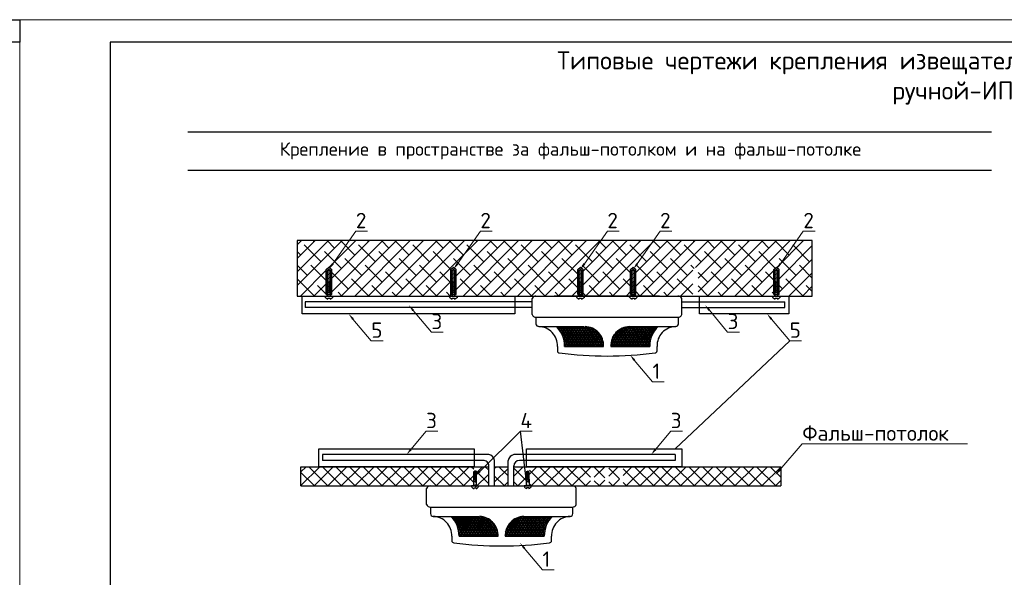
# Model space of a CAD drawing. Header units: millimetres. Extents: x -228268 to 1513407, y -439898 to -137408.
# Tile 3 of 128: x -173908 to -152142, y -229979 to -217653. Entities that reach past the tile are written whole.
import ezdxf
from ezdxf import colors
from ezdxf.entities.mleader import LeaderData, LeaderLine
from ezdxf.math import Vec2, Vec3

# ---------------------------------------------------------------- set-up
doc = ezdxf.new("R2010")
doc.units = ezdxf.units.MM
doc.linetypes.add('CONTINU', pattern=[0])
for name, color, linetype in [('-M-P_RISER CHWR', 7, 'Continuous'), ('Извещатели ПС', 1, 'Continuous'), ('Электрика', 7, 'Continuous')]:
    doc.layers.add(name, color=color, linetype=linetype)
doc.layers.add('P', color=250, linetype='Continuous', lineweight=100)
doc.layers.add('рамка', color=7, linetype='Continuous', lineweight=25)
doc.styles.add('Bobur ISOCPEUR', font='isocpeur.ttf')
doc.styles.add('ГОСТ 250', font='isocpeur.ttf', dxfattribs={"height": 250})
pattern_1 = [(44.99999999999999, (44414.52838616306, 2456.83922741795), (-150.0076513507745, 150.0076513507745), []), (135, (44414.52838616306, 2456.83922741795), (-150.0076513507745, -150.0076513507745), [])]
pattern_2 = [(0, (0, 0), (0, 31.75), []), (59.99999999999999, (0, 0), (-27.49630657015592, 15.875), []), (120, (0, 0), (-27.49630657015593, -15.87499999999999), [])]

# ---------------------------------------------------------------- blocks, each defined once
blk = doc.blocks.new('A$C14BA6352')
for p, q in [((0.6704761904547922, 0.182857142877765), (-0.6704761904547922, 0.182857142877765)), ((0.4176450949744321, -0.04017088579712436), (-0.4176450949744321, -0.04017088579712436))]:
    blk.add_line(p, q)
for start, end in [(105.0379908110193, 162.0547467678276), (17.94525323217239, 74.96200918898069)]:
    blk.add_arc((0, -0.03428571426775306), 0.704761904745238, start, end)
at = {"layer": 'P', "color": 0, "linetype": 'Continuous', "lineweight": 25}
for points in [[(-0.223492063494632, 0.182857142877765), (-0.223492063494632, -2.41777777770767)], [(-0.1828571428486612, 0.5079365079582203), (-0.1828571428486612, 0.646340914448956)], [(-0.1828571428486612, 0.5079365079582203), (-0.1828571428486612, 0.646340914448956)], [(0.1828571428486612, 0.5079365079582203), (-0.1828571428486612, 0.5079365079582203)], [(0.1828571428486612, 0.646340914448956), (0.1828571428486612, 0.5079365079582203)], [(0.223492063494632, -0.1828571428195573), (0.223492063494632, 0.182857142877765)], [(0.223492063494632, 0.182857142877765), (0.223492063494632, -2.41777777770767)], [(0.223492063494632, 0.182857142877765), (0.223492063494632, -0.2234920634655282)], [(0.223492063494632, 0.1015873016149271), (0.223492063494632, 0.06095238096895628)], [(-0.4176450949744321, -0.04017088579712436), (-0.4176450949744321, -3.921554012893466)], [(-0.264126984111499, -0.1828571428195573), (0.3047619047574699, -0.3047619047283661)], [(-0.264126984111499, -0.3860317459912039), (0.3047619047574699, -0.5079365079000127)], [(-0.264126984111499, -0.5892063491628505), (0.3047619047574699, -0.7111111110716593)], [(-0.264126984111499, -0.7923809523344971), (0.3047619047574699, -0.9142857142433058)], [(-0.264126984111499, -0.9955555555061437), (0.3047619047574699, -1.117460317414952)], [(-0.264126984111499, -1.19873015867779), (0.3047619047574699, -1.320634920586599)], [(-0.264126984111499, -1.401904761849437), (0.3047619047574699, -1.523809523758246)], [(-0.223492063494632, -0.1828571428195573), (-0.223492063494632, -3.762844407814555)], [(0.223492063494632, -0.1828571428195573), (0.223492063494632, -0.2234920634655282)], [(0.223492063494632, -0.1828571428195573), (0.223492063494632, -3.762844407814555)], [(0.4176450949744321, -0.04017088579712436), (0.4176450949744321, -3.921554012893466)], [(-0.264126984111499, -1.605079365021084), (0.3047619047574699, -1.726984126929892)], [(-0.264126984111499, -1.80825396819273), (0.3047619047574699, -1.930158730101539)], [(-0.264126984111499, -2.011428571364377), (0.3047619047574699, -2.133333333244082)], [(-0.264126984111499, -2.214603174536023), (0.3047619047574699, -2.336507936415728)], [(-0.264126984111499, -2.41777777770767), (0.3047619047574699, -2.539682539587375)], [(-0.264126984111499, -2.620952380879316), (0.3047619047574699, -2.742857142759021)], [(-0.264126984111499, -2.824126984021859), (0.3047619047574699, -2.946031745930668)], [(-0.264126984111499, -3.027301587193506), (0.3047619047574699, -3.149206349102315)], [(0.4176450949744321, -3.921554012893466), (0, -4.255670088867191), (-0.4176450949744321, -3.921554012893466)], [(-0.264126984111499, -3.230476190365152), (0.3047619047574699, -3.352380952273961)], [(-0.264126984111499, -3.433650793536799), (0.3047619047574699, -3.555555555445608)], [(-0.264126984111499, -3.636825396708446), (0.3047619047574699, -3.758730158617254)], [(0.223492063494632, -3.762844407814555), (0, -3.94163805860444), (-0.223492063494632, -3.762844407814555)]]:
    blk.add_lwpolyline(points, dxfattribs=at)
blk = doc.blocks.new('A$C062C648F')
at = {"layer": 'P', "color": 0, "linetype": 'Continuous', "lineweight": 25}
for points in [[(-0.555555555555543, -0.4444444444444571), (0, 0)], [(0, 0), (0.555555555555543, -0.4444444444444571), (0.6666666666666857, -7.555555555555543)], [(0.555555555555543, -0.4444444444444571), (0, 0)], [(0.7777777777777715, -0.7777777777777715), (-0.7777777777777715, -0.555555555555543)], [(0.7777777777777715, -1.333333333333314), (-0.7777777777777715, -1)], [(0.7777777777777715, -1.888888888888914), (-0.7777777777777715, -1.555555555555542)], [(0.7777777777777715, -2.333333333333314), (-0.7777777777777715, -2)], [(0.7777777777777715, -2.888888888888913), (-0.7777777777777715, -2.555555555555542)], [(0.7777777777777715, -3.333333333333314), (-0.7777777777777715, -3)], [(0.7777777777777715, -3.888888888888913), (-0.7777777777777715, -3.555555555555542)], [(0.7777777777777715, -4.333333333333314), (-0.7777777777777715, -4)], [(0.7777777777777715, -4.888888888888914), (-0.7777777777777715, -4.555555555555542)], [(-0.555555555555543, -7.555555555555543), (-0.555555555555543, -0.4444444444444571)], [(-0.555555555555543, -6.555555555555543), (-0.555555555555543, -0.4444444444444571)], [(-1.777777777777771, -7.555555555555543), (-1.666666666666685, -7.888888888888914), (-1.555555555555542, -8.222222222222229), (-1.222222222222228, -8.555555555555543), (-0.8888888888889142, -8.777777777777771), (-0.4444444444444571, -8.888888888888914), (-0.4444444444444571, -8.444444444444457), (0.555555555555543, -8.444444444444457)], [(-0.555555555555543, -7.555555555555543), (-1.777777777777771, -7.555555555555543)], [(-1.777777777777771, -7.555555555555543), (-0.555555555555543, -7.555555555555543)], [(-0.555555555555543, -7.555555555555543), (-1.111111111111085, -7.555555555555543)], [(0.7777777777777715, -5.333333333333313), (-0.7777777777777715, -5.111111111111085)], [(0.7777777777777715, -5.888888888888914), (-0.7777777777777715, -5.555555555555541)], [(-0.555555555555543, -6.555555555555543), (-0.555555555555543, -6.444444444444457)], [(-0.555555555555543, -7.555555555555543), (-0.555555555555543, -6.444444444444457)], [(-0.555555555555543, -6.555555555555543), (-0.555555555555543, -7.555555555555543)], [(-0.555555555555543, -7.333333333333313), (-0.555555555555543, -7.222222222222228)], [(0.555555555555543, -7.555555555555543), (-0.555555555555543, -7.555555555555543)], [(-0.555555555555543, -7.555555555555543), (0.555555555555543, -7.555555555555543)], [(-0.4444444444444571, -8.444444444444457), (0.555555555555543, -8.444444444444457)], [(-0.4444444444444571, -8.888888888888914), (-0.4444444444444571, -8.444444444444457)], [(0.555555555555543, -8.888888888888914), (1, -8.777777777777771), (1.333333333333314, -8.444444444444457), (1.666666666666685, -8.222222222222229), (1.888888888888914, -7.555555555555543)], [(0.555555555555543, -7.555555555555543), (1.111111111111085, -7.555555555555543)], [(0.555555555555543, -7.555555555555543), (1.888888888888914, -7.555555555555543)], [(0.555555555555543, -7.555555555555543), (1.777777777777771, -7.555555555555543)], [(0.555555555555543, -8.444444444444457), (0.555555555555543, -8.888888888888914)], [(0.555555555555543, -8.444444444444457), (0.555555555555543, -8.888888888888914)]]:
    blk.add_lwpolyline(points, dxfattribs=at)
blk = doc.blocks.new('6er+5te+65rt')
at = {"lineweight": 25}
h = blk.add_hatch(dxfattribs=at)
h.set_pattern_fill('NET3', color=0, scale=10)
h.set_pattern_definition(pattern_2)
h.paths.add_polyline_path([(2127323.314044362, -1245881.438878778), (2127719.915957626, -1245881.438878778, -0.4174229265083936), (2127977.27958054, -1246156.370617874), (2127436.976131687, -1246156.370617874, 0.213111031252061)])
h = blk.add_hatch(dxfattribs=at)
h.set_pattern_fill('NET3', color=0, scale=10)
h.set_pattern_definition(pattern_2)
h.paths.add_polyline_path([(2128731.245116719, -1245881.438878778), (2128334.643203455, -1245881.438878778, 0.4174229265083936), (2128077.27958054, -1246156.370617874), (2128617.583029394, -1246156.370617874, -0.213111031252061)])
at = {"color": 0, "lineweight": 25}
for p, q in [((2126986.608390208, -1245716.706430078), (2126986.608390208, -1245494.658366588)), ((2127033.918928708, -1245458.935346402), (2129006.367981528, -1245458.935346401)), ((2129060.81464542, -1245716.706430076), (2129060.81464542, -1245494.658366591)), ((2127041.055054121, -1245752.429450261), (2129013.50410696, -1245752.429450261))]:
    blk.add_line(p, q, dxfattribs=at)
for points in [[(2127041.055054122, -1245752.429450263), (2127041.055054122, -1245842.643342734, 0.3830270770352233), (2127079.558789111, -1245881.438878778), (2127707.468380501, -1245881.438878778)], [(2128334.643203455, -1245881.438878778), (2128975.00037197, -1245881.438878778, 0.3830270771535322), (2129013.504106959, -1245842.643342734), (2129013.504106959, -1245752.429450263)], [(2127336.922412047, -1246156.370617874), (2127336.922412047, -1246219.520342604, 0.3830270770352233), (2127363.875026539, -1246246.677217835)], [(2128690.684134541, -1246246.677217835, 0.3830270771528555), (2128717.636749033, -1246219.520342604), (2128717.636749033, -1246156.370617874)], [(2127363.875026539, -1246246.677217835, 0.06420263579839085), (2128690.684134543, -1246246.677217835)]]:
    blk.add_lwpolyline(points, format="xyb", dxfattribs=at)
for points in [[(2127436.976131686, -1246156.370617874), (2127976.185520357, -1246156.370617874)], [(2128077.27958054, -1246156.370617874), (2128617.583029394, -1246156.370617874)]]:
    blk.add_lwpolyline(points, dxfattribs=at)
for centre, radius, start, end in [((2127037.486991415, -1245512.850652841), 54.03324291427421, 86.21374193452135, 160.3248484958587), ((2129009.936044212, -1245512.850652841), 54.03324291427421, 19.6751515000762, 93.78625804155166), ((2127037.486991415, -1245698.514143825), 54.03324291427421, 199.6751515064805, 273.7862580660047), ((2129009.936044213, -1245698.514143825), 54.03324291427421, 266.2137419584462, 340.3248484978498), ((2127072.271122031, -1246146.185788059), 264.8471938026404, 357.7961190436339, 88.42322181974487), ((2127072.271122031, -1246146.185788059), 364.8471938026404, 358.4003616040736, 46.52192984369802), ((2127712.628290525, -1246146.185788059), 264.8471938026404, 357.7961190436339, 88.42322181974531), ((2128341.930870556, -1246146.185788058), 264.8471938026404, 91.57677818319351, 182.2038809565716), ((2128982.288039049, -1246146.185788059), 364.8471938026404, 133.4780701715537, 181.5996383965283), ((2128982.288039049, -1246146.185788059), 264.8471938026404, 91.5767781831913, 182.2038809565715)]:
    blk.add_arc(centre, radius, start, end, dxfattribs=at)
blk = doc.blocks.new('*U565')
at = {"lineweight": 30, "ltscale": 15}
blk.add_lwpolyline([(41009.50033764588, 29699.99984825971), (42009.50033764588, 29699.99984825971), (42009.50033764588, 29199.99984825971), (41009.50033764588, 29199.99984825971)], close=True, dxfattribs=at)
at = {"layer": 'Электрика', "color": 7, "lineweight": 18}
blk.add_lwpolyline([(9.500337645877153, -0.0001517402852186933), (42009.50033764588, -0.0001517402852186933), (42009.50033764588, 29699.99984825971), (9.500337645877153, 29699.99984825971)], close=True, dxfattribs=at)
blk = doc.blocks.new('A$C0F621588')
at = {"lineweight": 25}
h = blk.add_hatch(dxfattribs=at)
h.set_pattern_fill('ANSI38', color=256, scale=1697.14284)
h.set_pattern_definition([(44.99999999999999, (44414.52838616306, 2456.83922741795), (-150.0076513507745, 150.0076513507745), []), (135, (44414.52838616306, 2456.83922741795), (-450.0229540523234, 150.0076513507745), [530.3571375, -318.2142825])])
h.paths.add_polyline_path([(5814.460919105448, 6123.073014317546), (5814.460919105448, 6711.593567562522), (5874.345933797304, 6759.501579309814), (5934.230948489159, 6711.593567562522), (5934.230948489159, 6123.07301430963), (5970.48372398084, 6123.07301430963), (8621.776679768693, 6123.07301430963), (8621.776679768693, 6711.593567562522), (8681.661694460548, 6759.501579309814), (8741.546709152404, 6711.593567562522), (8741.546709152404, 6123.073014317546), (9787.922209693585, 6123.073014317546), (9787.922209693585, 6711.593567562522), (9847.80722438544, 6759.501579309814), (9907.692239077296, 6711.593567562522), (9907.692239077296, 6123.073014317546), (11162.38764624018, 6123.073014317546), (11162.38764624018, 6711.593567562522), (11222.2726609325, 6759.501579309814), (11282.15767562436, 6711.593567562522), (11282.15767562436, 6123.073014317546), (12953.89969088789, 6123.073014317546), (12953.89969088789, 6711.593567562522), (13013.78470558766, 6759.501579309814), (13073.66972027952, 6711.593567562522), (13073.66972027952, 6123.073014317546), (13806.18250965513, 6123.073014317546), (13806.18250965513, 7347.32706963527), (2421.772074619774, 7347.32706963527), (2421.772074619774, 6123.073014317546), (3062.546893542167, 6123.073014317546), (3062.546893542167, 6711.593567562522), (3122.431908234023, 6759.501579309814), (3182.316922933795, 6711.593567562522), (3182.316922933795, 6123.073014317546)])
h = blk.add_hatch(dxfattribs=at)
h.set_pattern_fill('ANSI37', color=256, scale=1697.14284)
h.set_pattern_definition(pattern_1)
h.paths.add_polyline_path([(6387.973709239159, 2318.330706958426), (6387.973709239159, 1947.674294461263), (6369.432878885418, 1947.674294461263), (6369.432878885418, 1926.588161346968), (13110.03772115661, 1926.588161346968), (13110.14379258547, 1926.376018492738), (6412.118057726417, 1926.376018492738, -0.2540454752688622), (6365.55240808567, 1882.115190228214), (6365.55240808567, 1895.332252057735), (6330.628170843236, 1895.332252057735), (6330.628170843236, 1882.115190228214, -0.2540454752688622), (6284.062521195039, 1926.376018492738), (2502.894971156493, 1926.376018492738), (2502.894971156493, 2350.873871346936), (6569.933087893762, 2350.873871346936), (6655.697429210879, 2350.661728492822), (6348.620646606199, 2350.661728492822), (6348.090289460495, 2350.237442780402)])
h.paths.add_polyline_path([(6326.747700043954, 2303.174580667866), (6348.090289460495, 2320.248652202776), (6369.432878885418, 2303.174580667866), (6369.432878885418, 1962.131785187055), (6326.747700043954, 1971.278609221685)], flags=16)
h.paths.add_polyline_path([(6655.697429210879, 2350.661728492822), (6348.620646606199, 2350.661728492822), (6348.090289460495, 2350.237442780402), (6387.973709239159, 2318.330706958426), (6387.973709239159, 1947.674294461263), (6369.432878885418, 1947.674294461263), (6369.432878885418, 1926.588161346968), (6655.697429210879, 1926.588161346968)], flags=17)
h.paths.add_polyline_path([(7079.983139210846, 2350.873871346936), (6782.983142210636, 2350.873871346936), (6782.983142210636, 1926.588161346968), (7079.983139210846, 1926.588161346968)], flags=17)
h.paths.add_polyline_path([(9222.625974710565, 2350.661728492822), (7292.853154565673, 2350.661728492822), (7207.268852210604, 2350.873871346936), (7207.268852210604, 1926.588161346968), (9222.625974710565, 1926.588161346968)], flags=17)
h.paths.add_polyline_path([(7474.992572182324, 2318.542849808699), (7514.875991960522, 2350.449585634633), (7554.759411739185, 2318.542849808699), (7554.759411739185, 1947.886437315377), (7474.992572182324, 1947.886437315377)], flags=16)
h.paths.add_polyline_path([(7493.533402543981, 2303.386723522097), (7514.875991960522, 2320.460795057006), (7536.218581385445, 2303.386723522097), (7536.218581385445, 1962.343928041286), (7493.533402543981, 1971.490752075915)], flags=0)
h.paths.add_polyline_path([(8906.956843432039, 2318.542849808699), (8946.840263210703, 2350.449585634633), (8986.7236829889, 2318.542849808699), (8986.7236829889, 1947.886437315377), (8906.956843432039, 1947.886437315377)], flags=16)
h.paths.add_polyline_path([(8925.497673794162, 2303.386723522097), (8946.840263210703, 2320.460795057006), (8968.18285263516, 2303.386723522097), (8968.18285263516, 1962.343928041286), (8925.497673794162, 1971.490752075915)], flags=0)
h.paths.add_polyline_path([(13110.03772115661, 2350.661728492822), (9307.483116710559, 2350.661728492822), (9307.483116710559, 1926.588161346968), (13110.03772115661, 1926.588161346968)], flags=17)
h.paths.add_polyline_path([(9543.385408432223, 2318.542849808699), (9583.268828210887, 2350.449585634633), (9623.152247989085, 2318.542849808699), (9623.152247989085, 1947.886437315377), (9543.385408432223, 1947.886437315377)], flags=16)
h.paths.add_polyline_path([(9561.92623879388, 2303.386723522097), (9583.268828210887, 2320.460795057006), (9604.611417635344, 2303.386723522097), (9604.611417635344, 1962.343928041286), (9561.92623879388, 1971.490752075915)], flags=0)
h.paths.add_polyline_path([(13110.03772115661, 2350.661728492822), (9583.534006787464, 2350.661728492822), (9583.268828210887, 2350.449585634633), (9623.152247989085, 2318.542849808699), (9623.152247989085, 1947.886437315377), (9604.611417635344, 1947.886437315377), (9604.611417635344, 1926.588161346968), (9647.296596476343, 1926.588161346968), (13110.03772115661, 1926.588161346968)], flags=16)
h = blk.add_hatch(dxfattribs=at)
h.set_pattern_fill('ANSI37', color=256, scale=1697.14284)
h.set_pattern_definition(pattern_1)
h.paths.add_polyline_path([(13110.03772115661, 1926.588161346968), (13110.03772115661, 2350.661728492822), (9623.152247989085, 2350.661728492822), (9623.152247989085, 2001.535686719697, -0.3230066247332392), (9647.296596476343, 1926.588161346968)])
for p, q in [((2421.772074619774, 6123.073014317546), (13515.84887592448, 6123.073014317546)), ((10431.84024821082, 6123.073014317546), (8098.268843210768, 6123.073014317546))]:
    blk.add_line(p, q, dxfattribs=at)
at = {"color": 0, "linetype": 'Continuous', "lineweight": 25, "extrusion": (2.220446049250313e-16, 1, 2.220446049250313e-16)}
for p, q in [((2599.23350986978, 5995.893372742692), (2599.23350986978, 5932.250516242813)), ((7611.561158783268, 5995.893372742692), (2599.23350986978, 5995.893372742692)), ((2599.23350986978, 5932.250516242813), (2599.23350986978, 5868.607659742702)), ((10923.1738214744, 5995.893372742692), (13196.81492455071, 5995.893372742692)), ((13196.81492455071, 5868.607659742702), (13196.81492455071, 5995.893372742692)), ((7611.561158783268, 5868.607659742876), (2599.23350986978, 5868.607659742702)), ((10923.1738214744, 5868.607659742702), (13196.81492455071, 5868.607659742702)), ((6655.697429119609, 2617.994929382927), (2977.782785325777, 2617.994929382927)), ((9082.7119549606, 2617.99492938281), (7207.268852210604, 2617.99492938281)), ((10776.4314827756, 2617.99492938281), (9082.7119549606, 2617.99492938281)), ((6539.611594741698, 2490.709216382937), (2977.782785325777, 2490.70921638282)), ((6782.983142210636, 1926.588161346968), (6782.983142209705, 2490.709216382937)), ((7079.983139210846, 1926.588161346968), (7079.983139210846, 2490.709216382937)), ((9073.318357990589, 2490.709216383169), (7334.554565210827, 2490.709216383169)), ((10776.4314827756, 2490.709216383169), (9073.318357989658, 2490.709216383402)), ((2503.00104258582, 2350.767799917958), (2502.894971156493, 2350.767799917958)), ((2502.894971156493, 1926.482089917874), (2502.894971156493, 2350.767799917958)), ((2503.00104258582, 2350.767799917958), (2503.00104258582, 2350.873871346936)), ((2503.00104258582, 2350.873871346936), (6569.933087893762, 2350.873871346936)), ((2503.107114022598, 2350.661728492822), (6655.697429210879, 2350.661728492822)), ((2503.107114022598, 1926.588161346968), (2503.107114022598, 2350.661728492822)), ((6655.697429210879, 1926.588161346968), (6655.697429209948, 2371.449806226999)), ((6782.983142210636, 2350.873871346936), (7079.983139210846, 2350.873871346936)), ((6782.983142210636, 2350.873871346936), (7079.983139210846, 2350.873871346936)), ((7207.268852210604, 1926.588161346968), (7207.472813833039, 2370.626363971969)), ((7207.268852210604, 2350.873871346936), (9222.625974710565, 2350.873871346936)), ((7292.853154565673, 2350.661728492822), (9222.625974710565, 2350.661728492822)), ((9307.483116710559, 2350.873871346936), (13110.14379258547, 2350.873871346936)), ((9307.483116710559, 2350.661728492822), (13110.03772115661, 2350.661728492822)), ((13110.03772115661, 2350.661728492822), (13110.03772115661, 1926.588161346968)), ((13110.14379258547, 2350.767799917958), (13110.14379258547, 2350.873871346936)), ((13110.24986402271, 2350.767799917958), (13110.14379258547, 2350.767799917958)), ((13110.24986402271, 2350.767799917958), (13110.24986402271, 1926.482089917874)), ((2503.00104258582, 1926.482089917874), (2502.894971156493, 1926.482089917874)), ((2503.00104258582, 1926.376018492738), (2503.00104258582, 1926.482089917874)), ((2503.00104258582, 1926.376018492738), (13110.14379258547, 1926.376018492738)), ((2503.107114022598, 1926.588161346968), (13110.03772115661, 1926.588161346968)), ((13110.14379258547, 1926.482089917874), (13110.24986402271, 1926.482089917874)), ((13110.14379258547, 1926.376018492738), (13110.14379258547, 1926.482089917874))]:
    blk.add_line(p, q, dxfattribs=at)
at = {"color": 7, "linetype": 'CONTINU', "lineweight": 25}
for p, q in [((10776.43148277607, 2745.174570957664), (13306.7176540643, 5131.505683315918)), ((7490.386344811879, 2012.651778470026), (7353.931446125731, 3133.757660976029))]:
    blk.add_line(p, q, dxfattribs=at)
at = {"lineweight": 25}
for points in [[(2421.772074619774, 6123.073014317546), (13806.18250965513, 6123.073014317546), (13806.18250965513, 7347.32706963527), (2421.772074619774, 7347.32706963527)], [(2529.404646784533, 6123.073014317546), (7229.76537341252, 6123.073014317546), (7229.76537341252, 5728.77231470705), (2529.404646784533, 5728.77231470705)], [(11313.57322026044, 6123.073014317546), (13289.20040497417, 6123.073014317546), (13289.20040497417, 5728.77231470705), (11313.57322026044, 5728.77231470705)], [(2899.824267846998, 2745.174570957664), (6330.944450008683, 2745.174570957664), (6330.944450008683, 2350.873871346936), (2899.824267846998, 2350.873871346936)]]:
    blk.add_lwpolyline(points, close=True, dxfattribs=at)
blk.add_lwpolyline([(9084.203449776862, 2745.174570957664), (10920.755543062, 2745.174570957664), (10920.755543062, 2350.873871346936), (7489.635360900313, 2350.873871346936), (7489.635360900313, 2745.174570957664), (9084.203449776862, 2745.174570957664)], dxfattribs=at)
at = {"color": 0, "linetype": 'Continuous', "lineweight": 25, "extrusion": (4.930380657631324e-32, 2.220446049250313e-16, -1)}
for centre, radius, start, end in [((-2503.00104258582, 2350.767799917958), 0.1060714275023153, 0, 90), ((-13110.14379258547, 2350.767799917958), 0.1060714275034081, 90, 180), ((-2503.00104258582, 1926.482089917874), 0.1060714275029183, 270, 0)]:
    blk.add_arc(centre, radius, start, end, dxfattribs=at)
at = {"color": 0, "linetype": 'Continuous', "lineweight": 25}
blk.add_arc((13110.14379258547, 1926.482089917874), 0.1060714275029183, 270, 0, dxfattribs=at)
at = {"layer": 'Извещатели ПС', "color": 7, "linetype": 'Continuous', "lineweight": 25, "ltscale": 100}
for p, q in [((2977.782785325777, 2617.99492938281), (2977.782785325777, 2490.70921638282)), ((10776.43148277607, 2617.994929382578), (10776.43148277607, 2490.70921638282))]:
    blk.add_line(p, q, dxfattribs=at)
for centre, radius, start, end in [((6629.596277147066, 2464.608064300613), 155.5917752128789, 9.65726097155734, 80.34273907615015), ((7243.271085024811, 2454.706983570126), 167.2097904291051, 102.4338177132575, 167.5661822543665), ((6534.011655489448, 2369.130235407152), 121.7078795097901, 358.9079617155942, 92.63718510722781), ((7334.554565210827, 2363.423503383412), 127.2857129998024, 90, 180)]:
    blk.add_arc(centre, radius, start, end, dxfattribs=at)
at = {"layer": 'рамка', "linetype": 'ByBlock', "lineweight": 25}
for p, q in [((-0.001554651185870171, 9750.886579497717), (17770.69196049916, 9750.886579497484)), ((-0.001554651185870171, 8902.092182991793), (17770.69196049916, 8902.092182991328))]:
    blk.add_line(p, q, dxfattribs=at)
at = {"lineweight": 25, "xscale": 143.3873291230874, "yscale": 143.3873291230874, "zscale": 143.3873291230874, "rotation": 180}
for p in [(3122.431908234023, 6149.292411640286), (5874.345933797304, 6149.292411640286), (8681.661694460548, 6149.292411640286), (9847.80722438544, 6149.292411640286), (13013.78470558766, 6149.292411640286)]:
    blk.add_blockref('A$C14BA6352', p, dxfattribs=at)
at = {"xscale": 1.596568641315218, "yscale": 1.596568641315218, "zscale": 1.596568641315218}
for p in [(-3388268.558294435, 1994583.75323422), (-3390602.129699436, 1990387.056238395)]:
    blk.add_blockref('6er+5te+65rt', p, dxfattribs=at)
at = {"lineweight": 25, "xscale": 44.08136486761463, "yscale": 44.08136486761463, "zscale": 44.08136486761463}
for p in [(6348.090289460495, 2259.435219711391), (7514.875991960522, 2259.647362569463)]:
    blk.add_blockref('A$C062C648F', p, dxfattribs=at)
at = {"color": 7, "linetype": 'CONTINU', "lineweight": 25, "insert": (8460.420362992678, 9520.937627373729), "char_height": 296.999997, "width": 14115.16844966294, "attachment_point": 2, "style": 'ГОСТ 250'}
blk.add_mtext('Крепление в пространстве за фальш-потолком и на фальш-потолке', dxfattribs=at)
at = {"color": 7, "linetype": 'CONTINU', "lineweight": 25}
ml = blk.add_multileader_mtext('Standard', dxfattribs=at)
ml.set_content('2', color=7, style='ГОСТ 250')
ml.set_leader_properties()
ml.build(insert=Vec2(0, 0))
ml.multileader.update_dxf_attribs({"text_left_attachment_type": 6, "text_right_attachment_type": 6, "dogleg_length": 0.36, "arrow_head_size": 150})
ctx = ml.context
ctx.base_point, ctx.char_height, ctx.arrow_head_size, ctx.landing_gap_size, ctx.plane_origin = Vec3(3716.688500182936, 7554.98656192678), 339.428568, 150, 0.09, Vec3(3122.431908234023, 6714.473365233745)
ctx.left_attachment, ctx.right_attachment = 6, 6
notes = []
notes.append((ctx, [(0, (1, 1, 0), (3716.383014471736, 7554.98656192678), (1, 0), 0.3054857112, [(0, [(3122.431908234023, 6714.473365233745)], 0, [])])]))
ctx.mtext.insert, ctx.mtext.flow_direction = Vec3(3716.778500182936, 7962.30084352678), 5
ml = blk.add_multileader_mtext('Standard', dxfattribs=at)
ml.set_content('2', color=7, style='ГОСТ 250')
ml.set_leader_properties()
ml.build(insert=Vec2(0, 0))
ml.multileader.update_dxf_attribs({"text_left_attachment_type": 6, "text_right_attachment_type": 6, "dogleg_length": 0.36, "arrow_head_size": 150})
ctx = ml.context
ctx.base_point, ctx.char_height, ctx.arrow_head_size, ctx.landing_gap_size, ctx.plane_origin = Vec3(6468.602525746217, 7554.98656192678), 339.428568, 150, 0.09, Vec3(5874.345933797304, 6714.473365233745)
ctx.left_attachment, ctx.right_attachment = 6, 6
notes.append((ctx, [(0, (1, 1, 0), (6468.297040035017, 7554.98656192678), (1, 0), 0.3054857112, [(0, [(5874.345933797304, 6714.473365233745)], 0, [])])]))
ctx.mtext.insert, ctx.mtext.flow_direction = Vec3(6468.692525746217, 7962.30084352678), 5
ml = blk.add_multileader_mtext('Standard', dxfattribs=at)
ml.set_content('2', color=7, style='ГОСТ 250')
ml.set_leader_properties()
ml.build(insert=Vec2(0, 0))
ml.multileader.update_dxf_attribs({"text_left_attachment_type": 6, "text_right_attachment_type": 6, "dogleg_length": 0.36, "arrow_head_size": 150})
ctx = ml.context
ctx.base_point, ctx.char_height, ctx.arrow_head_size, ctx.landing_gap_size, ctx.plane_origin = Vec3(9275.918286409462, 7554.986561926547), 339.428568, 150, 0.09, Vec3(8681.661694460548, 6714.47336523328)
ctx.left_attachment, ctx.right_attachment = 6, 6
notes.append((ctx, [(0, (1, 1, 0), (9275.612800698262, 7554.986561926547), (1, 0), 0.3054857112, [(0, [(8681.661694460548, 6714.47336523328)], 0, [])])]))
ctx.mtext.insert, ctx.mtext.flow_direction = Vec3(9276.008286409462, 7962.300843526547), 5
ml = blk.add_multileader_mtext('Standard', dxfattribs=at)
ml.set_content('2', color=7, style='ГОСТ 250')
ml.set_leader_properties()
ml.build(insert=Vec2(0, 0))
ml.multileader.update_dxf_attribs({"text_left_attachment_type": 6, "text_right_attachment_type": 6, "dogleg_length": 0.36, "arrow_head_size": 150})
ctx = ml.context
ctx.base_point, ctx.char_height, ctx.arrow_head_size, ctx.landing_gap_size, ctx.plane_origin = Vec3(10442.06381633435, 7554.986561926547), 339.428568, 150, 0.09, Vec3(9847.80722438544, 6714.47336523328)
ctx.left_attachment, ctx.right_attachment = 6, 6
notes.append((ctx, [(0, (1, 1, 0), (10441.75833062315, 7554.986561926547), (1, 0), 0.3054857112, [(0, [(9847.80722438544, 6714.47336523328)], 0, [])])]))
ctx.mtext.insert, ctx.mtext.flow_direction = Vec3(10442.15381633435, 7962.300843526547), 5
ml = blk.add_multileader_mtext('Standard', dxfattribs=at)
ml.set_content('2', color=7, style='ГОСТ 250')
ml.set_leader_properties()
ml.build(insert=Vec2(0, 0))
ml.multileader.update_dxf_attribs({"text_left_attachment_type": 6, "text_right_attachment_type": 6, "dogleg_length": 0.36, "arrow_head_size": 150})
ctx = ml.context
ctx.base_point, ctx.char_height, ctx.arrow_head_size, ctx.landing_gap_size, ctx.plane_origin = Vec3(13608.04129753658, 7554.98656192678), 339.428568, 150, 0.09, Vec3(13013.78470558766, 6714.473365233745)
ctx.left_attachment, ctx.right_attachment = 6, 6
notes.append((ctx, [(0, (1, 1, 0), (13607.73581182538, 7554.98656192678), (1, 0), 0.3054857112, [(0, [(13013.78470558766, 6714.473365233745)], 0, [])])]))
ctx.mtext.insert, ctx.mtext.width, ctx.mtext.flow_direction = Vec3(13608.13129753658, 7962.30084352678), 567.9553801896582, 5
ml = blk.add_multileader_mtext('Standard', dxfattribs=at)
ml.set_content('3', color=7, style='ГОСТ 250')
ml.set_leader_properties()
ml.build(insert=Vec2(0, 0))
ml.multileader.update_dxf_attribs({"text_left_attachment_type": 6, "text_right_attachment_type": 6, "dogleg_length": 0.36, "arrow_head_size": 150})
ctx = ml.context
ctx.base_point, ctx.char_height, ctx.arrow_head_size, ctx.landing_gap_size, ctx.plane_origin = Vec3(5387.408399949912, 5323.17250658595), 339.428568, 150, 0.09, Vec3(4887.502350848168, 5920.439137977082)
ctx.left_attachment, ctx.right_attachment = 6, 6
notes.append((ctx, [(0, (1, 1, 0), (5387.048399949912, 5323.17250658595), (1, 0), 0.36, [(0, [(4887.502350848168, 5920.439137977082)], 0, [])])]))
ctx.mtext.insert, ctx.mtext.flow_direction = Vec3(5387.498399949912, 5730.48678818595), 5
ml = blk.add_multileader_mtext('Standard', dxfattribs=at)
ml.set_content('3', color=7, style='ГОСТ 250')
ml.set_leader_properties()
ml.build(insert=Vec2(0, 0))
ml.multileader.update_dxf_attribs({"text_left_attachment_type": 6, "text_right_attachment_type": 6, "dogleg_length": 0.36, "arrow_head_size": 150})
ctx = ml.context
ctx.base_point, ctx.char_height, ctx.arrow_head_size, ctx.landing_gap_size, ctx.plane_origin = Vec3(11934.62563174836, 5325.989017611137), 339.428568, 150, 0.09, Vec3(11434.71958264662, 5923.255649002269)
ctx.left_attachment, ctx.right_attachment = 6, 6
notes.append((ctx, [(0, (1, 1, 0), (11934.26563174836, 5325.989017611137), (1, 0), 0.36, [(0, [(11434.71958264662, 5923.255649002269)], 0, [])])]))
ctx.mtext.insert, ctx.mtext.flow_direction = Vec3(11934.71563174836, 5733.303299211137), 5
ml = blk.add_multileader_mtext('Standard', dxfattribs=at)
ml.set_content('5', color=7, style='ГОСТ 250')
ml.set_leader_properties()
ml.build(insert=Vec2(0, 0))
ml.multileader.update_dxf_attribs({"text_left_attachment_type": 6, "text_right_attachment_type": 6, "dogleg_length": 0.36, "arrow_head_size": 150})
ctx = ml.context
ctx.base_point, ctx.char_height, ctx.arrow_head_size, ctx.landing_gap_size, ctx.plane_origin = Vec3(4056.74045246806, 5131.505683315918), 339.428568, 150, 0.09, Vec3(3556.834403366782, 5728.77231470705)
ctx.left_attachment, ctx.right_attachment = 6, 6
notes.append((ctx, [(0, (1, 1, 0), (4056.38045246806, 5131.505683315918), (1, 0), 0.36, [(0, [(3556.834403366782, 5728.77231470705)], 0, [])])]))
ctx.mtext.insert, ctx.mtext.flow_direction = Vec3(4056.83045246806, 5538.819964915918), 5
ml = blk.add_multileader_mtext('Standard', dxfattribs=at)
ml.set_content('5', color=7, style='ГОСТ 250')
ml.set_leader_properties()
ml.build(insert=Vec2(0, 0))
ml.multileader.update_dxf_attribs({"text_left_attachment_type": 6, "text_right_attachment_type": 6, "dogleg_length": 0.36, "arrow_head_size": 150})
ctx = ml.context
ctx.base_point, ctx.char_height, ctx.arrow_head_size, ctx.landing_gap_size, ctx.plane_origin = Vec3(13306.77216835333, 5131.505683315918), 339.428568, 150, 0.09, Vec3(12806.86611925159, 5728.77231470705)
ctx.left_attachment, ctx.right_attachment = 6, 6
notes.append((ctx, [(0, (1, 1, 0), (13306.41216835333, 5131.505683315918), (1, 0), 0.36, [(0, [(12806.86611925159, 5728.77231470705)], 0, [])])]))
ctx.mtext.insert, ctx.mtext.flow_direction = Vec3(13306.86216835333, 5538.819964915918), 5
ml = blk.add_multileader_mtext('Standard', dxfattribs=at)
ml.set_content('1', color=7, style='ГОСТ 250')
ml.set_leader_properties()
ml.build(insert=Vec2(0, 0))
ml.multileader.update_dxf_attribs({"text_left_attachment_type": 6, "text_right_attachment_type": 6, "dogleg_length": 0.36, "arrow_head_size": 150})
ctx = ml.context
ctx.base_point, ctx.char_height, ctx.arrow_head_size, ctx.landing_gap_size, ctx.plane_origin = Vec3(10275.68643290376, 4224.891791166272), 339.428568, 150, 0.09, Vec3(9775.780383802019, 4822.158422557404)
ctx.left_attachment, ctx.right_attachment = 6, 6
notes.append((ctx, [(0, (1, 1, 0), (10275.32643290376, 4224.891791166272), (1, 0), 0.36, [(0, [(9775.780383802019, 4822.158422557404)], 0, [])])]))
ctx.mtext.insert, ctx.mtext.flow_direction = Vec3(10275.77643290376, 4632.206072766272), 5
ml = blk.add_multileader_mtext('Standard', dxfattribs=at)
ml.set_content('3', color=7, style='ГОСТ 250')
ml.set_leader_properties()
ml.build(insert=Vec2(0, 0))
ml.multileader.update_dxf_attribs({"text_left_attachment_type": 6, "text_right_attachment_type": 6, "dogleg_length": 0.36, "arrow_head_size": 150})
ctx = ml.context
ctx.base_point, ctx.char_height, ctx.arrow_head_size, ctx.landing_gap_size, ctx.plane_origin = Vec3(5270.198944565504, 3133.757660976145), 339.428568, 150, 0.09, Vec3(6014.075962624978, 3731.024292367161)
ctx.left_attachment, ctx.right_attachment = 6, 6
notes.append((ctx, [(1, (1, 1, 0), (5269.838944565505, 3133.757660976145), (1, 0), 0.36, [(0, [(4836.553313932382, 2617.994929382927)], 0, [])])]))
ctx.mtext.insert, ctx.mtext.flow_direction = Vec3(5270.288944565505, 3541.071942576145), 5
ml = blk.add_multileader_mtext('Standard', dxfattribs=at)
ml.set_content('4', color=7, style='ГОСТ 250')
ml.set_leader_properties()
ml.build(insert=Vec2(0, 0))
ml.multileader.update_dxf_attribs({"text_left_attachment_type": 6, "text_right_attachment_type": 6, "dogleg_length": 0.36, "arrow_head_size": 150})
ctx = ml.context
ctx.base_point, ctx.char_height, ctx.arrow_head_size, ctx.landing_gap_size, ctx.plane_origin = Vec3(7353.985960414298, 3133.757660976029), 339.428568, 150, 0.09, Vec3(8097.862978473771, 3731.024292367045)
ctx.left_attachment, ctx.right_attachment = 6, 6
notes.append((ctx, [(1, (1, 1, 0), (7353.625960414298, 3133.757660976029), (1, 0), 0.36, [(0, [(6348.090289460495, 2139.435948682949)], 0, [])])]))
ctx.mtext.insert, ctx.mtext.flow_direction = Vec3(7354.075960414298, 3541.071942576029), 5
ml = blk.add_multileader_mtext('Standard', dxfattribs=at)
ml.set_content('3', color=7, style='ГОСТ 250')
ml.set_leader_properties()
ml.build(insert=Vec2(0, 0))
ml.multileader.update_dxf_attribs({"text_left_attachment_type": 6, "text_right_attachment_type": 6, "dogleg_length": 0.36, "arrow_head_size": 150})
ctx = ml.context
ctx.base_point, ctx.char_height, ctx.arrow_head_size, ctx.landing_gap_size, ctx.plane_origin = Vec3(10677.17354084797, 3133.757660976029), 339.428568, 150, 0.09, Vec3(11421.05055890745, 3731.024292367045)
ctx.left_attachment, ctx.right_attachment = 6, 6
notes.append((ctx, [(1, (1, 1, 0), (10676.81354084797, 3133.757660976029), (1, 0), 0.36, [(0, [(10243.52791021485, 2617.99492938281)], 0, [])])]))
ctx.mtext.insert, ctx.mtext.flow_direction = Vec3(10677.26354084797, 3541.071942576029), 5
ml = blk.add_multileader_mtext('Standard', dxfattribs=at)
ml.set_content('Фальш-потолок', color=7, style='ГОСТ 250')
ml.set_leader_properties()
ml.build(insert=Vec2(0, 0))
ml.multileader.update_dxf_attribs({"text_left_attachment_type": 6, "text_right_attachment_type": 6, "dogleg_length": 0.36, "arrow_head_size": 150})
ctx = ml.context
ctx.base_point, ctx.char_height, ctx.arrow_head_size, ctx.landing_gap_size, ctx.plane_origin = Vec3(13586.04242820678, 2856.177833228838), 339.428568, 150, 0.09, Vec3(12990.03417912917, 2166.511662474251)
ctx.left_attachment, ctx.right_attachment = 6, 6
notes.append((ctx, [(0, (1, 1, 0), (13585.68242820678, 2856.177833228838), (1, 0), 0.36, [(0, [(12990.03417912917, 2166.511662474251)], 0, [])])]))
ctx.mtext.insert, ctx.mtext.flow_direction = Vec3(13586.13242820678, 3263.492114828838), 5
ml = blk.add_multileader_mtext('Standard', dxfattribs=at)
ml.set_content('1', color=7, style='ГОСТ 250')
ml.set_leader_properties()
ml.build(insert=Vec2(0, 0))
ml.multileader.update_dxf_attribs({"text_left_attachment_type": 6, "text_right_attachment_type": 6, "dogleg_length": 0.36, "arrow_head_size": 150})
ctx = ml.context
ctx.base_point, ctx.char_height, ctx.arrow_head_size, ctx.landing_gap_size, ctx.plane_origin = Vec3(7842.495588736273, 69.5520825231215), 339.428568, 150, 0.09, Vec3(7342.58953963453, 666.8187139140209)
ctx.left_attachment, ctx.right_attachment = 6, 6
notes.append((ctx, [(0, (1, 1, 0), (7842.135588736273, 69.5520825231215), (1, 0), 0.36, [(0, [(7342.58953963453, 666.8187139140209)], 0, [])])]))
ctx.mtext.insert, ctx.mtext.flow_direction = Vec3(7842.585588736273, 476.8663641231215), 5
for ctx, leaders in notes:
    for number, flags, end, landing, length, lines in leaders:
        leader = LeaderData()
        leader.index, (leader.has_last_leader_line, leader.has_dogleg_vector, leader.attachment_direction) = number, flags
        leader.last_leader_point, leader.dogleg_vector, leader.dogleg_length = Vec3(end), Vec3(landing), length
        for number, points, colour, breaks in lines:
            line = LeaderLine()
            line.index, line.vertices, line.color, line.breaks = number, Vec3.list(points), colors.encode_raw_color(colour), breaks
            leader.lines.append(line)
        ctx.leaders.append(leader)

msp = doc.modelspace()

# ---------------------------------------------------------------- linework, layer by layer
at = {"color": 7, "lineweight": 0, "ltscale": 10}
msp.add_lwpolyline([(-131908.1227221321, -217653.1574288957), (-173908.1227221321, -217653.1574288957), (-173908.1227221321, -247353.1574288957), (-131908.1227221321, -247353.1574288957)], close=True, dxfattribs=at)
at = {"color": 7, "lineweight": 30, "ltscale": 10}
msp.add_lwpolyline([(-132408.1227221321, -218153.1574288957), (-171908.1227221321, -218153.1574288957), (-171908.1227221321, -246853.1574288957), (-132408.1227221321, -246853.1574288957)], close=True, dxfattribs=at)

# ---------------------------------------------------------------- block references
at = {"layer": '-M-P_RISER CHWR', "color": 7, "lineweight": 0}
msp.add_blockref('A$C0F621588', (-170193.1129873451, -229884.5491501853), dxfattribs=at)
at = {"color": 7, "lineweight": 25}
msp.add_blockref('*U565', (-215917.623059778, -247353.1572771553), dxfattribs=at)

# ---------------------------------------------------------------- texts
at = {"lineweight": 0, "ltscale": 10, "insert": (-152158.1227221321, -218940.0353291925), "char_height": 400, "width": 22277.3534535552, "attachment_point": 5, "style": 'Bobur ISOCPEUR'}
msp.add_mtext('\\pi238.804;{\\C256;\\c0;Типовые чертежи крепления извещателя пожарного дымового  \\A1;\\C256;ИП-212-68M\\C256;\\c0; и ручной-\\A0;ИПР-513-10\\A1;. \\A0; }', dxfattribs=at)

doc.saveas('drawing.dxf')
